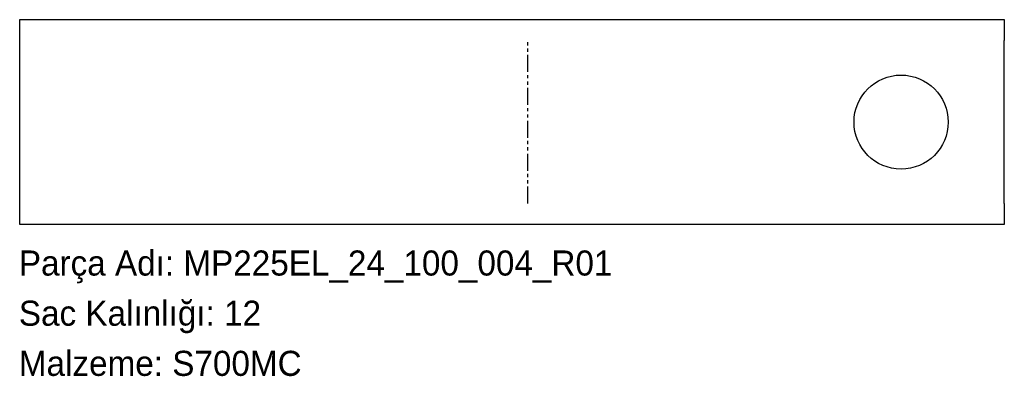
# Model space of a CAD drawing. Header units: millimetres. Extents: x 0 to 471, y -72 to 98.
import ezdxf

# ---------------------------------------------------------------- set-up
doc = ezdxf.new("R2010")
doc.units = ezdxf.units.MM
for name, pattern in [('SLD-İki-Kısa-Kesik-Çizgili-Uzun-Kesik-Çizgi', [15.748, 8.128, -1.524, 1.524, -1.524, 1.524, -1.524]), ('SLD-Katı', [0]), ('SLD-Sürekli', [0])]:
    doc.linetypes.add(name, pattern=pattern)
doc.layers.add('METIN', color=96, linetype='SLD-Katı')
doc.styles.add('SLDTEXTSTYLE0', font='ARIAL.TTF', dxfattribs={"width": 0.948, "bigfont": 'bigfont'})
doc.styles.add('SLDTEXTSTYLE1', font='ARIAL.TTF', dxfattribs={"width": 0.948})

msp = doc.modelspace()

# ---------------------------------------------------------------- linework, layer by layer
at = {"color": 7, "linetype": 'SLD-Sürekli', "lineweight": 25}
for p, q in [((0.4, 88.4), (0.4, 98.4)), ((0.4, 98.4), (227.4, 98.4)), ((227.4, 98.4), (258.813832, 98.4)), ((258.813832, 98.4), (470.820035, 98.4)), ((470.820035, 98.4), (470.820035, 88.4)), ((0.4, 10.4), (0.4, 88.4)), ((470.820035, 10.4), (470.820035, 88.4)), ((0.4, 0.4), (0.4, 10.4)), ((470.820035, 10.4), (470.820035, 0.4)), ((227.4, 0.4), (0.4, 0.4)), ((258.813832, 0.4), (227.4, 0.4)), ((470.820035, 0.4), (258.813832, 0.4))]:
    msp.add_line(p, q, dxfattribs=at)
at = {"color": 7, "linetype": 'SLD-İki-Kısa-Kesik-Çizgili-Uzun-Kesik-Çizgi'}
msp.add_line((243.106916, 10.4), (243.106916, 88.4), dxfattribs=at)
at = {"color": 7, "linetype": 'SLD-Sürekli', "lineweight": 25}
msp.add_circle((421.510035, 49.4), 22.5, dxfattribs=at)

# ---------------------------------------------------------------- texts
at = {"layer": 'METIN', "char_height": 12, "attachment_point": 1}
for s, insert, style in [('Parça Adı: MP225EL_24_100_004_R01', (0, -12.031187), 'SLDTEXTSTYLE0'), ('Sac Kalınlığı: 12', (0, -36.031187), 'SLDTEXTSTYLE0'), ('Malzeme: S700MC', (0, -60.031187), 'SLDTEXTSTYLE1')]:
    msp.add_mtext(s, dxfattribs=dict(at, insert=insert, style=style))

doc.saveas('drawing.dxf')
